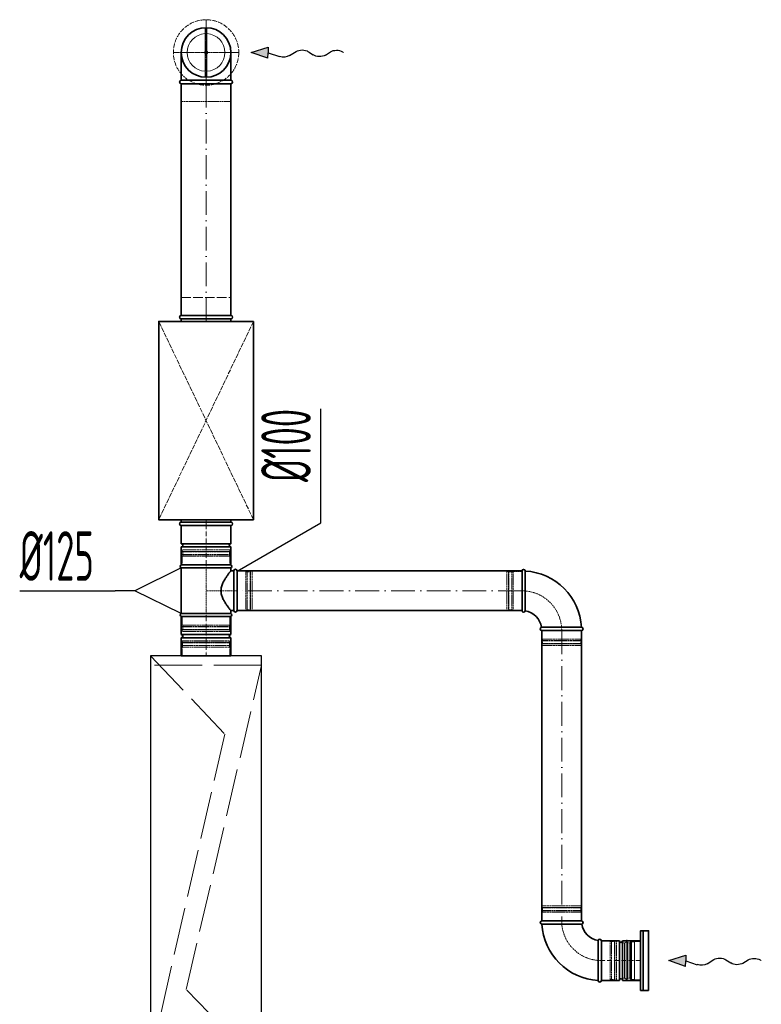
# Model space of a CAD drawing. Header units: millimetres. Extents: x -118717 to 8962, y 22910 to 145283.
# Tile 22 of 193: x -60983 to -59112, y 27462 to 29944. Entities that reach past the tile are written whole.
import ezdxf

# ---------------------------------------------------------------- set-up
doc = ezdxf.new("R2010")
doc.units = ezdxf.units.MM
for name, pattern in [('ACAD_ISO02W100', [15, 12, -3]), ('ACAD_ISO10W100', [18, 12, -3, 0, -3]), ('phl_thick', [0])]:
    doc.linetypes.add(name, pattern=pattern)
for name, color, linetype, lineweight in [('VZT_05 ETA (ODVOD) - OBRYS', 6, 'Continuous', 35), ('VZT_06 ETA (ODVOD) - OSA', 6, 'ACAD_ISO10W100', 5), ('VZT_08 ETA (ODVOD) - SKRYTÉ', 6, 'ACAD_ISO02W100', 5), ('VZT_21 ZAŘÍZENÍ - OBRYS', 1, 'Continuous', 30), ('VZT_22 ZAŘÍZENÍ - DETAIL', 8, 'Continuous', 5), ('VZT_30 DISTRIBUČNÍ PRVKY - OBRYS', 1, 'Continuous', 35), ('VZT_31 DISTRIBUČNÍ PRVKY - OSA', 8, 'ACAD_ISO10W100', 5), ('VZT_32 DISTRIBUČNÍ PRVKY - DETAIL', 8, 'Continuous', 5), ('VZT_33 DISTRIBUČNÍ PRVKY - SKRYTÉ', 8, 'ACAD_ISO02W100', 5), ('VZT_35 TLUMIČE HLUKU - OBRYS', 1, 'Continuous', 35), ('VZT_36 TLUMIČE HLUKU - OSA', 1, 'ACAD_ISO10W100', 5), ('VZT_37 TLUMIČE HLUKU - DETAIL', 8, 'ACAD_ISO02W100', 5), ('VZT_50 POPIS - OBECNE', 7, 'Continuous', 13), ('VZT_60_KOTY - DIMENZE', 7, 'Continuous', 5)]:
    doc.layers.add(name, color=color, linetype=linetype, lineweight=lineweight)
doc.layers.add('VZT_07 ETA (ODVOD) - NETISK', color=8, linetype='ACAD_ISO02W100', lineweight=5, plot=False)
doc.layers.add('VZT_39 TLUMIČE HLUKU - NETISK', color=8, linetype='ACAD_ISO02W100', lineweight=5, plot=False)
doc.styles.add('EVORA_125', font='isocp.shx', dxfattribs={"width": 0.6, "height": 125})

# ---------------------------------------------------------------- blocks, each defined once
blk = doc.blocks.new('*U52')
at = {"layer": 'VZT_31 DISTRIBUČNÍ PRVKY - OSA', "color": 0}
for p, q in [((0, 16.5), (0, 82.62)), ((-82.62, 0), (-16.5, 0)), ((16.5, 0), (82.62, 0)), ((0, -82.62), (0, -16.5))]:
    blk.add_line(p, q, dxfattribs=at)
at = {"layer": 'VZT_31 DISTRIBUČNÍ PRVKY - OSA', "color": 0, "linetype": 'Continuous'}
for p, q in [((-8.25, 0), (8.25, 0)), ((0, -8.25), (0, 8.25))]:
    blk.add_line(p, q, dxfattribs=at)

msp = doc.modelspace()

# ---------------------------------------------------------------- linework, layer by layer
at = {"color": 8, "lineweight": 5}
for points in [[(-59457.9, 27615.9), (-59461.8, 27617.3), (-59461.8, 27572.1)], [(-59457.6, 27616.8), (-59457.6, 27572.1)], [(-59446, 27616), (-59446, 27572.1)], [(-59442.3, 27617.7), (-59442.3, 27572.1)], [(-59439.7, 27619.6), (-59439.7, 27572.1)], [(-59416.8, 27523.6), (-59431.8, 27523.6), (-59431.8, 27620.6), (-59416.8, 27620.6)], [(-59416.8, 27523.6), (-59416.8, 27620.6)], [(-59457.9, 27528.4), (-59461.8, 27527), (-59461.8, 27572.1)], [(-59457.6, 27527.5), (-59457.6, 27572.1)], [(-59446, 27528.2), (-59446, 27572.1)], [(-59442.3, 27526.6), (-59442.3, 27572.1)], [(-59439.7, 27524.6), (-59439.7, 27572.1)]]:
    msp.add_lwpolyline(points, dxfattribs=at)
for points in [[(-59451.7, 27624.3), (-59453.1, 27618.5, 0.060863), (-59453.2, 27617.9), (-59453.2, 27572.1)], [(-59451.7, 27624.3), (-59450.3, 27618.3, -0.058981), (-59450.2, 27617.7), (-59450.2, 27572.1)], [(-59431.8, 27619.6), (-59439.7, 27619.6, 0.291473), (-59442.1, 27618.1, 0.291473)], [(-59451.7, 27520), (-59453.1, 27525.7, -0.060863), (-59453.2, 27526.4), (-59453.2, 27572.1)], [(-59451.7, 27520), (-59450.3, 27526, 0.058981), (-59450.2, 27526.6), (-59450.2, 27572.1)], [(-59431.8, 27524.6), (-59439.7, 27524.6, -0.291473), (-59442.1, 27526.2, -0.291473)]]:
    msp.add_lwpolyline(points, format="xyb", dxfattribs=at)
for centre, radius, start, end in [((-59452.4, 27607.8), 10.5, 52.1622, 120.2824), ((-59445.5, 27619.9), 3.88, 263.3265, 332.5007), ((-59452.4, 27536.5), 10.5, 239.7176, 307.8378), ((-59445.5, 27524.4), 3.88, 27.4993, 96.6735)]:
    msp.add_arc(centre, radius, start, end, dxfattribs=at)
at = {"layer": 'VZT_05 ETA (ODVOD) - OBRYS'}
for p, q in [((-60575, 28668.5), (-60450, 28668.5)), ((-60575, 28623), (-60575, 28668.5)), ((-60450, 28623), (-60450, 28668.5)), ((-60575, 28623), (-60450, 28623)), ((-60575, 28615), (-60450, 28615)), ((-60575, 28569.5), (-60575, 28615)), ((-60450, 28569.5), (-60450, 28615)), ((-60575, 28569.5), (-60450, 28569.5)), ((-60450, 28569.5), (-60575, 28569.5)), ((-60575, 28561.8), (-60450, 28561.8)), ((-60575, 28447.1), (-60575, 28561.8)), ((-60450, 28554.5), (-60450, 28561.8)), ((-60442.5, 28554.5), (-60450, 28554.5)), ((-60442.5, 28554.5), (-60442.5, 28454.5)), ((-60434.5, 28554.5), (-60434.5, 28454.5)), ((-59715.8, 28554.2), (-59715.8, 28454.2)), ((-59707.8, 28554.2), (-59707.8, 28504.1)), ((-60450, 28447.1), (-60575, 28447.1)), ((-60442.5, 28454.5), (-60450, 28454.5)), ((-60450, 28447.1), (-60450, 28454.5)), ((-60450, 28439.5), (-60575, 28439.5)), ((-60575, 28439.5), (-60575, 28394)), ((-60450, 28439.5), (-60575, 28439.5)), ((-60450, 28439.5), (-60450, 28394)), ((-59665.8, 28404.2), (-59565.8, 28404.2)), ((-59565.8, 28412.2), (-59616, 28412.2)), ((-60450, 28394), (-60575, 28394)), ((-60450, 28386), (-60575, 28386)), ((-60575, 28386), (-60575, 28340.5)), ((-60450, 28386), (-60450, 28340.5)), ((-60450, 28340.5), (-60575, 28340.5)), ((-59565.8, 27672.1), (-59665.8, 27672.1)), ((-59665.8, 27664.1), (-59615.6, 27664.1)), ((-59515.8, 27522.1), (-59515.8, 27622.1)), ((-59515.8, 27622.1), (-59515.8, 27522.1)), ((-59470.3, 27622.1), (-59515.8, 27622.1)), ((-59470.3, 27622.1), (-59470.3, 27522.1)), ((-59462.3, 27622.1), (-59462.3, 27522.1)), ((-59416.8, 27622.1), (-59462.3, 27622.1)), ((-59416.8, 27622.1), (-59416.8, 27522.1)), ((-59523.8, 27522.1), (-59523.8, 27572.3)), ((-59470.3, 27522.1), (-59515.8, 27522.1)), ((-59416.8, 27522.1), (-59462.3, 27522.1))]:
    msp.add_line(p, q, dxfattribs=at)
for points in [[(-60575, 29791.3), (-60575, 29861.3)], [(-60450, 29791.3), (-60450, 29861.3)], [(-60575, 29791.3), (-60450, 29791.3)], [(-60575, 29198.5), (-60575, 29782.3)], [(-60575, 29782.3), (-60450, 29782.3)], [(-60450, 29198.5), (-60450, 29782.3)], [(-59665.8, 27672.1), (-59665.8, 28404.2)], [(-59565.8, 27672.1), (-59565.8, 28404.2)]]:
    msp.add_lwpolyline(points, dxfattribs=at)
at = {"layer": 'VZT_05 ETA (ODVOD) - OBRYS', "elevation": 0}
for points in [[(-60434.5, 28554.5), (-59715.8, 28554.5)], [(-60434.5, 28454.5), (-59715.8, 28454.5)]]:
    msp.add_lwpolyline(points, dxfattribs=at)
at = {"layer": 'VZT_05 ETA (ODVOD) - OBRYS'}
for centre, radius, start, end in [((-60512.5, 29861.3), 62.5, 0, 180), ((-60575, 29786.8), 4.5, 90, 270), ((-60450, 29786.8), 4.5, 270, 90), ((-60575, 28619), 4, 270, 90), ((-60450, 28619), 4, 90, 270), ((-60573.3, 28565.6), 4.17, 113.4678, 246.5322), ((-60451.6, 28565.6), 4.17, 293.4678, 66.5322), ((-60438.5, 28554.5), 4, 0, 180), ((-59711.8, 28554.2), 4, 0, 180), ((-59715.8, 28404.2), 150, 3.0572, 86.9428), ((-60573.3, 28443.3), 4.17, 113.4678, 246.5322), ((-60451.6, 28443.3), 4.17, 293.4678, 66.5322), ((-60438.5, 28454.5), 4, 180, 0), ((-59711.8, 28454.2), 4, 180, 350.8522), ((-59715.8, 28404.2), 50, 9.1478, 80.8522), ((-59665.8, 28408.2), 4, 99.1478, 270), ((-59565.8, 28408.2), 4, 270, 90), ((-60575, 28390), 4, 270, 90), ((-60450, 28390), 4, 90, 270), ((-59665.8, 27668.1), 4, 90, 270), ((-59515.8, 27672.1), 150, 183.0572, 266.9428), ((-59565.8, 27668.1), 4, 279.1478, 90), ((-59515.8, 27672.1), 50, 189.1478, 260.8522), ((-59519.8, 27622.1), 4, 0, 170.8522), ((-59466.3, 27622.1), 4, 180, 0), ((-59466.3, 27522.1), 4, 0, 180), ((-59519.8, 27522.1), 4, 180, 0)]:
    msp.add_arc(centre, radius, start, end, dxfattribs=at)
for points, knots in [([(-60450, 28554.5), (-60450, 28554.5), (-60450, 28554.4), (-60450.3, 28554.1), (-60450.5, 28553.8), (-60451, 28553.1), (-60451.4, 28552.7), (-60452.2, 28551.7), (-60452.6, 28551.1), (-60453.6, 28549.8), (-60454.2, 28549.1), (-60455.4, 28547.5), (-60456, 28546.7), (-60457.4, 28544.9), (-60458, 28543.9), (-60459.5, 28541.9), (-60460.2, 28540.9), (-60461.7, 28538.7), (-60462.4, 28537.6), (-60464, 28535.2), (-60464.8, 28533.9), (-60466.4, 28531.2), (-60467.2, 28529.9), (-60468.7, 28527), (-60469.5, 28525.5), (-60471.6, 28521), (-60472.8, 28517.8), (-60474, 28512.9), (-60474.4, 28511.3), (-60474.8, 28507.9), (-60475, 28506.2), (-60475, 28502.8), (-60474.8, 28501.1), (-60474.4, 28497.7), (-60474, 28496), (-60472.8, 28491.1), (-60471.6, 28487.9), (-60469.5, 28483.4), (-60468.7, 28481.9), (-60467.2, 28479.1), (-60466.4, 28477.7), (-60464.8, 28475.1), (-60464, 28473.8), (-60462.4, 28471.4), (-60461.7, 28470.2), (-60460.2, 28468.1), (-60459.5, 28467), (-60458, 28465), (-60457.4, 28464.1), (-60456, 28462.3), (-60455.4, 28461.4), (-60454.2, 28459.9), (-60453.6, 28459.1), (-60452.6, 28457.8), (-60452.2, 28457.2), (-60451.4, 28456.2), (-60451, 28455.8), (-60450.5, 28455.1), (-60450.3, 28454.9), (-60450, 28454.6), (-60450, 28454.5), (-60450, 28454.5)], [80.753728, 80.753728, 80.753728, 80.753728, 85.721109, 85.721109, 90.68849, 90.68849, 95.655871, 95.655871, 100.623252, 100.623252, 105.590633, 105.590633, 110.558015, 110.558015, 115.525396, 115.525396, 120.492777, 120.492777, 125.619612, 125.619612, 130.746447, 130.746447, 135.873281, 135.873281, 141.000116, 141.000116, 151.253786, 151.253786, 156.38062, 156.38062, 161.507455, 161.507455, 166.63429, 166.63429, 171.761125, 171.761125, 182.014794, 182.014794, 187.141629, 187.141629, 192.268464, 192.268464, 197.395298, 197.395298, 202.522133, 202.522133, 207.489514, 207.489514, 212.456896, 212.456896, 217.424277, 217.424277, 222.391658, 222.391658, 227.359039, 227.359039, 232.32642, 232.32642, 237.293801, 237.293801, 242.261183, 242.261183, 242.261183, 242.261183]), ([(-59707.8, 28504.1), (-59707.8, 28497.7), (-59707.8, 28491.4), (-59707.8, 28479.3), (-59707.8, 28473.8), (-59707.8, 28464.3), (-59707.8, 28460.4), (-59707.8, 28455.2), (-59707.8, 28453.7), (-59707.8, 28453.6), (-59707.8, 28453.6), (-59707.8, 28453.6)], [78.71119, 78.71119, 78.71119, 78.71119, 97.804615, 97.804615, 117.523893, 117.523893, 137.264303, 137.264303, 156.831737, 156.831737, 157.874915, 157.874915, 157.874915, 157.874915]), ([(-59666.4, 28412.2), (-59666.4, 28412.2), (-59665.3, 28412.2), (-59660.8, 28412.2), (-59657.4, 28412.2), (-59648.5, 28412.2), (-59643.1, 28412.2), (-59631.2, 28412.2), (-59624.7, 28412.2), (-59617.4, 28412.2), (-59616.7, 28412.2), (-59616, 28412.2)], [157.874915, 157.874915, 157.874915, 157.874915, 176.103874, 176.103874, 195.460379, 195.460379, 215.101284, 215.101284, 234.82164, 234.82164, 237.034743, 237.034743, 237.034743, 237.034743]), ([(-59565.2, 27664.2), (-59565.2, 27664.2), (-59566.3, 27664.2), (-59570.8, 27664.2), (-59574.2, 27664.2), (-59583.1, 27664.1), (-59588.5, 27664.1), (-59600.4, 27664.1), (-59606.9, 27664.1), (-59614.2, 27664.1), (-59614.9, 27664.1), (-59615.6, 27664.1)], [157.874915, 157.874915, 157.874915, 157.874915, 176.103874, 176.103874, 195.460379, 195.460379, 215.101284, 215.101284, 234.82164, 234.82164, 237.034743, 237.034743, 237.034743, 237.034743]), ([(-59523.8, 27572.3), (-59523.8, 27578.7), (-59523.8, 27585), (-59523.8, 27597), (-59523.8, 27602.6), (-59523.8, 27612.1), (-59523.8, 27615.9), (-59523.7, 27621.2), (-59523.7, 27622.6), (-59523.7, 27622.8), (-59523.7, 27622.8), (-59523.7, 27622.8)], [78.71119, 78.71119, 78.71119, 78.71119, 97.804615, 97.804615, 117.523893, 117.523893, 137.264303, 137.264303, 156.831737, 156.831737, 157.874915, 157.874915, 157.874915, 157.874915])]:
    msp.add_open_spline(points, degree=3, knots=knots, dxfattribs=at)
at = {"layer": 'VZT_06 ETA (ODVOD) - OSA', "ltscale": 0.3}
for points in [[(-60512.5, 29933.8), (-60512.5, 29861.3)], [(-60585, 29861.3), (-60512.5, 29861.3)], [(-60512.5, 29861.3), (-60512.5, 29782.3)], [(-60512.5, 29861.3), (-60440, 29861.3)]]:
    msp.add_lwpolyline(points, dxfattribs=at)
at = {"layer": 'VZT_06 ETA (ODVOD) - OSA', "ltscale": 5}
for points in [[(-60512.5, 29782.3), (-60512.5, 29198.5)], [(-59615.8, 28404.2), (-59615.8, 27672.1)]]:
    msp.add_lwpolyline(points, dxfattribs=at)
at = {"layer": 'VZT_06 ETA (ODVOD) - OSA', "elevation": 0}
for points in [[(-60512.5, 28569.5), (-60512.5, 28668.5)], [(-60512.5, 28439.5), (-60512.5, 28340.5)]]:
    msp.add_lwpolyline(points, dxfattribs=at)
at = {"layer": 'VZT_06 ETA (ODVOD) - OSA', "ltscale": 0.3, "elevation": 0}
for points in [[(-60512.5, 28439.5), (-60512.5, 28569.5)], [(-60434.5, 28504.5), (-60512.5, 28504.5)]]:
    msp.add_lwpolyline(points, dxfattribs=at)
at = {"layer": 'VZT_06 ETA (ODVOD) - OSA', "ltscale": 5, "elevation": 0}
msp.add_lwpolyline([(-59715.8, 28504.5), (-60434.5, 28504.5)], dxfattribs=at)
at = {"layer": 'VZT_06 ETA (ODVOD) - OSA', "ltscale": 0.3}
for points in [[(-59615.8, 28404.2), (-59615.8, 28404.2, 0.414214), (-59715.8, 28504.2), (-59715.8, 28504.2)], [(-59615.8, 27672.1), (-59615.8, 27672.1, 0.414214), (-59515.8, 27572.1), (-59515.8, 27572.1)]]:
    msp.add_lwpolyline(points, format="xyb", dxfattribs=at)
at = {"layer": 'VZT_06 ETA (ODVOD) - OSA'}
msp.add_lwpolyline([(-59416.8, 27572.1), (-59515.8, 27572.1)], dxfattribs=at)
at = {"layer": 'VZT_07 ETA (ODVOD) - NETISK', "ltscale": 0.4}
for p, q in [((-60451.5, 28603), (-60573.5, 28603)), ((-60573.5, 28603), (-60573.5, 28602.5)), ((-60451.5, 28602.5), (-60573.5, 28602.5)), ((-60451.5, 28595.5), (-60573.5, 28595.5)), ((-60573.5, 28595.5), (-60573.5, 28595)), ((-60451.5, 28595), (-60573.5, 28595)), ((-60452.5, 28607.5), (-60572.5, 28607.5)), ((-60572.5, 28607.5), (-60572.5, 28603.5)), ((-60452.5, 28603.5), (-60572.5, 28603.5)), ((-60571.5, 28603.5), (-60571.5, 28603)), ((-60571.5, 28602.5), (-60571.5, 28595.5)), ((-60571.5, 28595), (-60571.5, 28591.5)), ((-60453.5, 28603.5), (-60453.5, 28603)), ((-60453.5, 28602.5), (-60453.5, 28595.5)), ((-60453.5, 28595), (-60453.5, 28591.5)), ((-60452.5, 28607.5), (-60452.5, 28603.5)), ((-60451.5, 28603), (-60451.5, 28602.5)), ((-60451.5, 28595.5), (-60451.5, 28595)), ((-60452.5, 28591.5), (-60572.5, 28591.5)), ((-60572.5, 28591.5), (-60572.5, 28569.5)), ((-60452.5, 28591.5), (-60452.5, 28569.5)), ((-60434.5, 28553.5), (-60412.5, 28553.5)), ((-60412.5, 28553.5), (-60412.5, 28455.5)), ((-60412.5, 28552.5), (-60409, 28552.5)), ((-60409, 28554.5), (-60409, 28454.5)), ((-60409, 28554.5), (-60408.5, 28554.5)), ((-60408.5, 28554.5), (-60408.5, 28454.5)), ((-60408.5, 28552.5), (-60401.5, 28552.5)), ((-60401.5, 28554.5), (-60401.5, 28454.5)), ((-60401.5, 28554.5), (-60401, 28554.5)), ((-60401, 28554.5), (-60401, 28454.5)), ((-60401, 28552.5), (-60400.5, 28552.5)), ((-60400.5, 28553.5), (-60400.5, 28455.5)), ((-60400.5, 28553.5), (-60396.5, 28553.5)), ((-60396.5, 28553.5), (-60396.5, 28455.5)), ((-59753.8, 28553.2), (-59753.8, 28455.2)), ((-59749.8, 28553.2), (-59753.8, 28553.2)), ((-59749.8, 28553.2), (-59749.8, 28455.2)), ((-59749.3, 28552.2), (-59749.8, 28552.2)), ((-59749.3, 28554.2), (-59749.3, 28454.2)), ((-59748.8, 28554.2), (-59749.3, 28554.2)), ((-59748.8, 28554.2), (-59748.8, 28454.2)), ((-59741.8, 28552.2), (-59748.8, 28552.2)), ((-59741.8, 28554.2), (-59741.8, 28454.2)), ((-59741.3, 28554.2), (-59741.8, 28554.2)), ((-59741.3, 28554.2), (-59741.3, 28454.2)), ((-59737.8, 28552.2), (-59741.3, 28552.2)), ((-59737.8, 28553.2), (-59737.8, 28455.2)), ((-59715.8, 28553.2), (-59737.8, 28553.2)), ((-60434.5, 28455.5), (-60412.5, 28455.5)), ((-60412.5, 28456.5), (-60409, 28456.5)), ((-60409, 28454.5), (-60408.5, 28454.5)), ((-60408.5, 28456.5), (-60401.5, 28456.5)), ((-60401.5, 28454.5), (-60401, 28454.5)), ((-60401, 28456.5), (-60400.5, 28456.5)), ((-60400.5, 28455.5), (-60396.5, 28455.5)), ((-59749.8, 28455.2), (-59753.8, 28455.2)), ((-59749.3, 28456.2), (-59749.8, 28456.2)), ((-59748.8, 28454.2), (-59749.3, 28454.2)), ((-59741.8, 28456.2), (-59748.8, 28456.2)), ((-59741.3, 28454.2), (-59741.8, 28454.2)), ((-59737.8, 28456.2), (-59741.3, 28456.2)), ((-59715.8, 28455.2), (-59737.8, 28455.2)), ((-60572.5, 28439.5), (-60572.5, 28417.5)), ((-60452.5, 28439.5), (-60452.5, 28417.5)), ((-60451.5, 28414), (-60573.5, 28414)), ((-60573.5, 28414), (-60573.5, 28413.5)), ((-60451.5, 28413.5), (-60573.5, 28413.5)), ((-60451.5, 28406.5), (-60573.5, 28406.5)), ((-60573.5, 28406.5), (-60573.5, 28406)), ((-60451.5, 28406), (-60573.5, 28406)), ((-60452.5, 28417.5), (-60572.5, 28417.5)), ((-60452.5, 28405.5), (-60572.5, 28405.5)), ((-60572.5, 28405.5), (-60572.5, 28401.5)), ((-60452.5, 28401.5), (-60572.5, 28401.5)), ((-60571.5, 28417.5), (-60571.5, 28414)), ((-60571.5, 28413.5), (-60571.5, 28406.5)), ((-60571.5, 28406), (-60571.5, 28405.5)), ((-60453.5, 28417.5), (-60453.5, 28414)), ((-60453.5, 28413.5), (-60453.5, 28406.5)), ((-60453.5, 28406), (-60453.5, 28405.5)), ((-60452.5, 28405.5), (-60452.5, 28401.5)), ((-60451.5, 28414), (-60451.5, 28413.5)), ((-60451.5, 28406.5), (-60451.5, 28406)), ((-59664.8, 28382.2), (-59664.8, 28404.2)), ((-59566.8, 28382.2), (-59566.8, 28404.2)), ((-60573.7, 28374), (-60451.7, 28374)), ((-60573.7, 28373.5), (-60573.7, 28374)), ((-60573.7, 28373.5), (-60451.7, 28373.5)), ((-60572.7, 28378.5), (-60452.7, 28378.5)), ((-60572.7, 28374.5), (-60572.7, 28378.5)), ((-60572.7, 28374.5), (-60452.7, 28374.5)), ((-60571.7, 28374), (-60571.7, 28374.5)), ((-60571.7, 28366.5), (-60571.7, 28373.5)), ((-60453.7, 28374), (-60453.7, 28374.5)), ((-60453.7, 28366.5), (-60453.7, 28373.5)), ((-60452.7, 28374.5), (-60452.7, 28378.5)), ((-60451.7, 28373.5), (-60451.7, 28374)), ((-59565.8, 28378.7), (-59665.8, 28378.7)), ((-59665.8, 28378.2), (-59665.8, 28378.7)), ((-59565.8, 28378.2), (-59665.8, 28378.2)), ((-59565.8, 28371.2), (-59665.8, 28371.2)), ((-59665.8, 28370.7), (-59665.8, 28371.2)), ((-59565.8, 28370.7), (-59665.8, 28370.7)), ((-59566.8, 28382.2), (-59664.8, 28382.2)), ((-59566.8, 28370.2), (-59664.8, 28370.2)), ((-59664.8, 28366.2), (-59664.8, 28370.2)), ((-59663.8, 28378.7), (-59663.8, 28382.2)), ((-59663.8, 28371.2), (-59663.8, 28378.2)), ((-59663.8, 28370.2), (-59663.8, 28370.7)), ((-59567.8, 28378.7), (-59567.8, 28382.2)), ((-59567.8, 28371.2), (-59567.8, 28378.2)), ((-59567.8, 28370.2), (-59567.8, 28370.7)), ((-59566.8, 28366.2), (-59566.8, 28370.2)), ((-59565.8, 28378.2), (-59565.8, 28378.7)), ((-59565.8, 28370.7), (-59565.8, 28371.2)), ((-60573.7, 28366.5), (-60451.7, 28366.5)), ((-60573.7, 28366), (-60573.7, 28366.5)), ((-60573.7, 28366), (-60451.7, 28366)), ((-60572.7, 28362.5), (-60452.7, 28362.5)), ((-60572.7, 28340.5), (-60572.7, 28362.5)), ((-60571.7, 28362.5), (-60571.7, 28366)), ((-60453.7, 28362.5), (-60453.7, 28366)), ((-60452.7, 28340.5), (-60452.7, 28362.5)), ((-60451.7, 28366), (-60451.7, 28366.5)), ((-59566.8, 28366.2), (-59664.8, 28366.2)), ((-59665.8, 27705.6), (-59565.8, 27705.6)), ((-59665.8, 27705.6), (-59665.8, 27705.1)), ((-59665.8, 27705.1), (-59565.8, 27705.1)), ((-59664.8, 27710.1), (-59566.8, 27710.1)), ((-59664.8, 27710.1), (-59664.8, 27706.1)), ((-59664.8, 27706.1), (-59566.8, 27706.1)), ((-59663.8, 27706.1), (-59663.8, 27705.6)), ((-59663.8, 27705.1), (-59663.8, 27698.1)), ((-59567.8, 27706.1), (-59567.8, 27705.6)), ((-59567.8, 27705.1), (-59567.8, 27698.1)), ((-59566.8, 27710.1), (-59566.8, 27706.1)), ((-59565.8, 27705.6), (-59565.8, 27705.1)), ((-59665.8, 27698.1), (-59565.8, 27698.1)), ((-59665.8, 27698.1), (-59665.8, 27697.6)), ((-59665.8, 27697.6), (-59565.8, 27697.6)), ((-59664.8, 27694.1), (-59566.8, 27694.1)), ((-59664.8, 27694.1), (-59664.8, 27672.1)), ((-59663.8, 27697.6), (-59663.8, 27694.1)), ((-59567.8, 27697.6), (-59567.8, 27694.1)), ((-59566.8, 27694.1), (-59566.8, 27672.1)), ((-59565.8, 27698.1), (-59565.8, 27697.6)), ((-59515.8, 27621.1), (-59493.8, 27621.1)), ((-59493.8, 27523.1), (-59493.8, 27621.1)), ((-59493.8, 27620.1), (-59490.3, 27620.1)), ((-59490.3, 27522.1), (-59490.3, 27622.1)), ((-59490.3, 27622.1), (-59489.8, 27622.1)), ((-59489.8, 27522.1), (-59489.8, 27622.1)), ((-59489.8, 27620.1), (-59482.8, 27620.1)), ((-59482.8, 27522.1), (-59482.8, 27622.1)), ((-59482.8, 27622.1), (-59482.3, 27622.1)), ((-59482.3, 27522.1), (-59482.3, 27622.1)), ((-59482.3, 27620.1), (-59481.8, 27620.1)), ((-59481.8, 27523.1), (-59481.8, 27621.1)), ((-59481.8, 27621.1), (-59477.8, 27621.1)), ((-59477.8, 27523.1), (-59477.8, 27621.1)), ((-59515.8, 27523.1), (-59493.8, 27523.1)), ((-59493.8, 27524.1), (-59490.3, 27524.1)), ((-59490.3, 27522.1), (-59489.8, 27522.1)), ((-59489.8, 27524.1), (-59482.8, 27524.1)), ((-59482.8, 27522.1), (-59482.3, 27522.1)), ((-59482.3, 27524.1), (-59481.8, 27524.1)), ((-59481.8, 27523.1), (-59477.8, 27523.1))]:
    msp.add_line(p, q, dxfattribs=at)
msp.add_lwpolyline([(-60575, 29782.3), (-60575, 29737.3), (-60450, 29737.3), (-60450, 29782.3)], dxfattribs=at)
at = {"layer": 'VZT_08 ETA (ODVOD) - SKRYTÉ', "ltscale": 2}
msp.add_arc((-60512.5, 29861.3), 62.5, 180, 0, dxfattribs=at)
at = {"layer": 'VZT_21 ZAŘÍZENÍ - OBRYS'}
msp.add_lwpolyline([(-60652.7, 28340.5), (-60652.7, 26840.5), (-60372.7, 26840.5), (-60372.7, 28340.5)], close=True, dxfattribs=at)
at = {"layer": 'VZT_22 ZAŘÍZENÍ - DETAIL', "linetype": 'ACAD_ISO02W100', "lineweight": 5, "ltscale": 10}
for points in [[(-60652.7, 28340.5), (-60465.5, 28143), (-60652.7, 27324.8)], [(-60372.7, 28316.5), (-60652.7, 28316.5)], [(-60372.7, 27304.2), (-60562.8, 27498.9), (-60372.7, 28316.5)]]:
    msp.add_lwpolyline(points, dxfattribs=at)
at = {"layer": 'VZT_30 DISTRIBUČNÍ PRVKY - OBRYS'}
msp.add_lwpolyline([(-59396.8, 27497.1), (-59396.8, 27647.1), (-59416.8, 27647.1), (-59416.8, 27497.1)], close=True, dxfattribs=at)
msp.add_lwpolyline([(-59410, 27647.1), (-59410, 27497.1)], dxfattribs=at)
msp.add_circle((-60512.5, 29861.3), 62.5, dxfattribs=at)
at = {"layer": 'VZT_32 DISTRIBUČNÍ PRVKY - DETAIL'}
for points in [[(-60514.5, 29923.8), (-60514.5, 29864.8)], [(-60510.5, 29923.8), (-60510.5, 29864.8)], [(-60514.5, 29857.9), (-60514.5, 29798.9)], [(-60510.5, 29857.9), (-60510.5, 29798.9)]]:
    msp.add_lwpolyline(points, dxfattribs=at)
for radius in [4, 2]:
    msp.add_circle((-60512.5, 29861.3), radius, dxfattribs=at)
for start, end in [(92.4132, 267.5868), (272.4132, 87.5868)]:
    msp.add_arc((-60512.5, 29861.3), 47.5, start, end, dxfattribs=at)
at = {"layer": 'VZT_33 DISTRIBUČNÍ PRVKY - SKRYTÉ'}
msp.add_circle((-60512.5, 29861.3), 82.5, dxfattribs=at)
at = {"layer": 'VZT_35 TLUMIČE HLUKU - OBRYS'}
for p, q in [((-60575, 29198.5), (-60450, 29198.5)), ((-60575, 28668.5), (-60450, 28668.5))]:
    msp.add_line(p, q, dxfattribs=at)
at = {"layer": 'VZT_35 TLUMIČE HLUKU - OBRYS', "elevation": 0}
for points in [[(-60575, 29189.5), (-60450, 29189.5)], [(-60575, 29189.5), (-60575, 29183.5)], [(-60450, 29189.5), (-60450, 29183.5)], [(-60575, 28677.5), (-60575, 28683.5)], [(-60575, 28677.5), (-60450, 28677.5)], [(-60450, 28677.5), (-60450, 28683.5)]]:
    msp.add_lwpolyline(points, dxfattribs=at)
msp.add_lwpolyline([(-60393, 29183.5), (-60393, 28683.5), (-60632, 28683.5), (-60632, 29183.5)], close=True, dxfattribs=at)
at = {"layer": 'VZT_35 TLUMIČE HLUKU - OBRYS'}
for centre, start, end in [((-60575, 29194), 90, 270), ((-60450, 29194), 270, 90), ((-60575, 28673), 90, 270), ((-60450, 28673), 270, 90)]:
    msp.add_arc(centre, 4.5, start, end, dxfattribs=at)
at = {"layer": 'VZT_36 TLUMIČE HLUKU - OSA', "ltscale": 5, "elevation": 0}
for points in [[(-60512.5, 29198.5), (-60512.5, 29183.5)], [(-60512.5, 28668.5), (-60512.5, 28683.5)]]:
    msp.add_lwpolyline(points, dxfattribs=at)
at = {"layer": 'VZT_37 TLUMIČE HLUKU - DETAIL', "lineweight": 5, "elevation": 0}
for points in [[(-60393, 29183.5), (-60632, 28683.5)], [(-60393, 28683.5), (-60632, 29183.5)]]:
    msp.add_lwpolyline(points, dxfattribs=at)
at = {"layer": 'VZT_39 TLUMIČE HLUKU - NETISK', "ltscale": 2, "elevation": 0}
for points in [[(-60575, 29198.5), (-60575, 29243.5), (-60450, 29243.5), (-60450, 29198.5)], [(-60575, 28668.5), (-60575, 28623.5), (-60450, 28623.5), (-60450, 28668.5)]]:
    msp.add_lwpolyline(points, dxfattribs=at)
at = {"layer": 'VZT_50 POPIS - OBECNE', "color": 0, "lineweight": -2}
for p, q in [((-60399.2, 29861.3), (-60356, 29874.7)), ((-60356.4, 29846.8), (-60399.2, 29861.3)), ((-60356.4, 29846.8), (-60356.2, 29860.7)), ((-60356, 29874.7), (-60356.2, 29860.7)), ((-60356.2, 29860.7), (-60327.6, 29851)), ((-60302.1, 29853.3), (-60285.6, 29863.7)), ((-60254.6, 29863.3), (-60242.7, 29855.3)), ((-60211.7, 29854.9), (-60198.8, 29863.1)), ((-59346, 27572.1), (-59302.8, 27585.5)), ((-59302.8, 27585.5), (-59303, 27571.6)), ((-59303.2, 27557.6), (-59346, 27572.1)), ((-59303.2, 27557.6), (-59303, 27571.6)), ((-59303, 27571.6), (-59274.4, 27561.8)), ((-59249, 27564.1), (-59232.5, 27574.5)), ((-59201.5, 27574.1), (-59189.6, 27566.1)), ((-59158.6, 27565.7), (-59145.6, 27573.9))]:
    msp.add_line(p, q, dxfattribs=at)
at = {"layer": 'VZT_50 POPIS - OBECNE'}
for p, q in [((-60168.6, 29863.2), (-60165.6, 29861.3)), ((-59115.5, 27574), (-59112.4, 27572.1))]:
    msp.add_line(p, q, dxfattribs=at)
at = {"layer": 'VZT_50 POPIS - OBECNE', "color": 0, "lineweight": -2, "extrusion": (0, 0, -1)}
for centre, start_param, end_param in [((-60270.3, 29854.2), 0.766537, 2.375056), ((-60183.4, 29853.5), 0.766537, 2.320574), ((-60317.5, 29862.8), 3.908129, 5.191299), ((-60227.1, 29864.4), 3.908129, 5.516649), ((-59217.1, 27565), 0.766537, 2.375056), ((-59130.3, 27564.3), 0.766537, 2.320574), ((-59264.3, 27573.6), 3.908129, 5.191299), ((-59173.9, 27575.2), 3.908129, 5.516649)]:
    msp.add_ellipse(centre, major_axis=(-21.5, 0.3), ratio=0.625, start_param=start_param, end_param=end_param, dxfattribs=at)
at = {"layer": 'VZT_50 POPIS - OBECNE', "color": 0, "lineweight": -2}
for points in [[(-60356.4, 29846.8), (-60356, 29874.7), (-60399.2, 29861.3)], [(-59303.2, 27557.6), (-59302.8, 27585.5), (-59346, 27572.1)]]:
    msp.add_solid(points, dxfattribs=at)
at = {"layer": 'VZT_60_KOTY - DIMENZE', "linetype": 'ByBlock', "lineweight": -2}
for p, q in [((-60223.4, 28675.3), (-60223.4, 28725.3)), ((-60691.9, 28504.5), (-60741.9, 28504.5))]:
    msp.add_line(p, q, dxfattribs=at)
for points in [[(-60223.4, 28725.3), (-60223.4, 28962.9)], [(-60434.5, 28553.5), (-60223.4, 28675.3)], [(-60575, 28561.8), (-60691.9, 28504.5)], [(-60982.5, 28504.5), (-60741.9, 28504.5)], [(-60575, 28447.1), (-60691.9, 28504.5)], [(-60691.9, 28504.5), (-60691.9, 28504.5)]]:
    msp.add_lwpolyline(points, dxfattribs=at)

# ---------------------------------------------------------------- block references
at = {"layer": 'VZT_31 DISTRIBUČNÍ PRVKY - OSA', "rotation": 270}
msp.add_blockref('*U52', (-60512.5, 29861.3), dxfattribs=at)

# ---------------------------------------------------------------- texts
at = {"layer": 'VZT_60_KOTY - DIMENZE', "linetype": 'phl_thick', "insert": (-60373.4, 28962.9), "char_height": 125, "attachment_point": 3, "rotation": 90, "style": 'EVORA_125'}
msp.add_mtext('%%C100', dxfattribs=at)
at = {"layer": 'VZT_60_KOTY - DIMENZE', "linetype": 'phl_thick', "insert": (-60982.5, 28654.5), "char_height": 125, "attachment_point": 1, "style": 'EVORA_125'}
msp.add_mtext('%%C125', dxfattribs=at)

doc.saveas('drawing.dxf')
